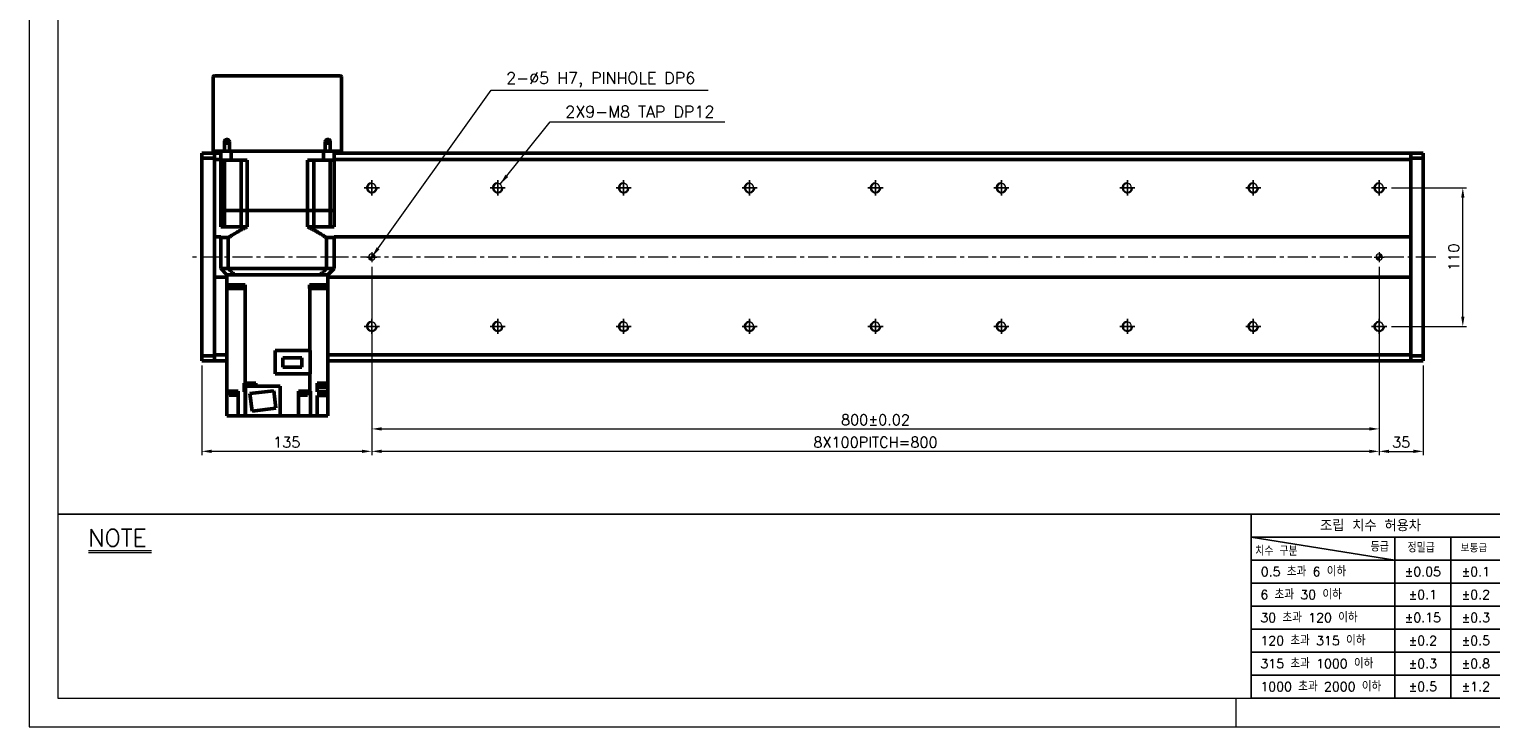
# Model space of a CAD drawing. Header units: millimetres. Extents: x 46891 to 50463, y 6223 to 9884.
# Tile 1 of 5: x 48547 to 49707, y 8529 to 9083. Entities that reach past the tile are written whole.
import ezdxf

# ---------------------------------------------------------------- set-up
doc = ezdxf.new("R2010")
doc.units = ezdxf.units.MM
doc.header["$LTSCALE"] = 0.5
doc.linetypes.add('CENTER', pattern=[50.8, 31.75, -6.35, 6.35, -6.35])
doc.layers.get('0').update_dxf_attribs({"lineweight": 20})
for name, color, linetype, lineweight in [('1', 1, 'CENTER', 13), ('4', 4, 'Continuous', 13), ('외형선(ISO)', 7, 'Continuous', 50)]:
    doc.layers.add(name, color=color, linetype=linetype, lineweight=lineweight)
for name, color, linetype in [('3', 3, 'Continuous'), ('C', 1, 'CENTER'), ('DIM', 4, 'Continuous')]:
    doc.layers.add(name, color=color, linetype=linetype)
doc.styles.add('DSR TEXT', font='romans.shx', dxfattribs={"bigfont": 'whgtxt.shx'})
doc.styles.get("Standard").update_dxf_attribs({"font": 'romans.shx', "bigfont": 'whgtxt.shx'})
doc.dimstyles.new('DSR', dxfattribs={"dimscale": 2, "dimtxt": 3, "dimasz": 3, "dimexe": 0.5, "dimexo": 0.5, "dimgap": 0.5, "dimtad": 1, "dimdsep": 46, "dimtxsty": 'Standard', "dimcen": 2.5, "dimclrd": 4, "dimclre": 4, "dimclrt": 2, "dimadec": 0, "dimazin": 2, "dimtfac": 1, "dimtmove": 0, "dimatfit": 3, "dimfxl": 0, "dimlwd": -1, "dimlwe": -1, "dimarcsym": 0})

# ---------------------------------------------------------------- blocks, each defined once
blk = doc.blocks.new('A$C13F00394')
for p, q in [((-202.34, 25.67), (-191.42, 25.67)), ((-202.34, 25.3), (-191.42, 25.3))]:
    blk.add_line(p, q)
at = {"layer": '3'}
for p, q in [((0, 32), (-207.68, 32)), ((0, 32), (202.32, 32)), ((0, 32), (0, 0)), ((0, 28), (25, 24)), ((43.43, 28), (0, 28)), ((25, 28), (25, 0)), ((34.7, 28), (34.7, 0)), ((43.43, 24), (0, 24)), ((43.43, 20), (0, 20)), ((43.43, 16), (0, 16)), ((0, 12), (129.32, 12)), ((43.43, 8), (0, 8)), ((43.43, 4), (0, 4)), ((0, 0), (202.32, 0))]:
    blk.add_line(p, q, dxfattribs=at)
at = {"color": 0, "style": 'DSR TEXT'}
for s, height, p in [('조립 치수 허용차', 2, (11.97, 29.02)), ('치수 구분', 1.5, (0.69, 24.78)), ('등급', 1.5, (20.77, 25.52)), ('정밀급', 1.5, (27.18, 25.37)), ('보통급', 1.3, (36.41, 25.38)), (' 0.5 초과 6 이하', 1.6, (0.56, 21.19)), (' 6 초과 30 이하', 1.6, (0.49, 17.19)), (' 30 초과 120 이하', 1.6, (0.49, 13.19)), (' 120 초과 315 이하', 1.6, (0.49, 9.19)), (' 315 초과 1000 이하', 1.6, (0.49, 5.19)), (' 1000 초과 2000 이하', 1.6, (0.49, 1.19))]:
    blk.add_text(s, height=height, dxfattribs=at).set_placement(p)
at = {"color": 0, "char_height": 1.6, "attachment_point": 5, "style": 'DSR TEXT'}
for s, insert in [('%%P0.05', (29.85, 22)), ('%%P0.1', (39.07, 22)), ('%%P0.1', (29.85, 18)), ('%%P0.2', (39.07, 18)), ('%%P0.15', (29.85, 14)), ('%%P0.3', (39.07, 14)), ('%%P0.2', (29.85, 10)), ('%%P0.5', (39.07, 10)), ('%%P0.3', (29.85, 6)), ('%%P0.8', (39.07, 6)), ('%%P0.5', (29.85, 2)), ('%%P1.2', (39.07, 2))]:
    blk.add_mtext(s, dxfattribs=dict(at, insert=insert))
at = {"layer": '4', "color": 0, "style": 'DSR TEXT'}
blk.add_text('NOTE', height=3, dxfattribs=at).set_placement((-202.39, 26.38))
blk = doc.blocks.new('A$C1C1952E1')
at = {"color": 1}
blk.add_lwpolyline([(0, 0), (420, 0), (420, 297), (0, 297)], close=True, dxfattribs=at)
at = {"color": 3}
blk.add_lwpolyline([(5, 5), (415, 5), (415, 292), (5, 292)], close=True, dxfattribs=at)
blk = doc.blocks.new('A$C33E56CC6')
h = blk.add_hatch()
h.set_pattern_fill('ANSI31', color=256, style=0)
h.set_pattern_definition([(45, (-7065.45672, -6508.5399), (-0.0883883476, 0.0883883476), [])])
h.paths.add_polyline_path([(4, 6.5, 0.414214), (1.5, 4), (4, 4)])
h.paths.add_polyline_path([(6.5, 4), (4, 4), (4, 1.5, 0.414214)])
blk.add_circle((4, 4), 2.5)
at = {"layer": '1'}
for p, q in [((0, 4), (8, 4)), ((4, 0), (4, 8))]:
    blk.add_line(p, q, dxfattribs=at)
blk = doc.blocks.new('tap8')
blk.add_circle((0, 0), 3.4)
at = {"layer": 'C', "color": 1, "linetype": 'CENTER'}
for p, q in [((-6, 0), (6, 0)), ((0, -6), (0, 6))]:
    blk.add_line(p, q, dxfattribs=at)
at = {"layer": 'DIM', "color": 3}
blk.add_arc((0, 0), 4, 263.8455, 189.4314, dxfattribs=at)
blk = doc.blocks.new('*D85')
at = {"color": 1, "linetype": 'ByBlock'}
for p, q in [((49628.4, 8956.9), (49688.1, 8956.9)), ((49685.1, 8854.7), (49685.1, 8949.1)), ((49628.4, 8846.9), (49688.1, 8846.9))]:
    blk.add_line(p, q, dxfattribs=at)
at = {"color": 1}
for points in [[(49683.8, 8949.1), (49686.4, 8949.1), (49685.1, 8956.9)], [(49683.8, 8854.7), (49686.4, 8854.7), (49685.1, 8846.9)]]:
    blk.add_solid(points, dxfattribs=at)
at = {"layer": 'Defpoints', "color": 0}
for p in [(49624.8, 8956.9), (49685.1, 8956.9), (49624.8, 8846.9)]:
    blk.add_point(p, dxfattribs=at)
at = {"color": 3, "insert": (49677.9, 8901.9), "char_height": 8.4, "attachment_point": 5, "rotation": 90, "style": 'DSR TEXT'}
blk.add_mtext('110', dxfattribs=at)
blk = doc.blocks.new('*D86')
at = {"color": 1, "linetype": 'ByBlock'}
for p, q in [((48818.7, 8894.3), (48818.7, 8762.5)), ((49618.7, 8894.3), (49618.7, 8762.5)), ((48826.5, 8765.5), (49610.9, 8765.5))]:
    blk.add_line(p, q, dxfattribs=at)
at = {"color": 1}
for points in [[(48826.5, 8766.8), (48826.5, 8764.2), (48818.7, 8765.5)], [(49610.9, 8766.8), (49610.9, 8764.2), (49618.7, 8765.5)]]:
    blk.add_solid(points, dxfattribs=at)
at = {"layer": 'Defpoints', "color": 0}
for p in [(48818.7, 8897.9), (49618.7, 8897.9), (49618.7, 8765.5)]:
    blk.add_point(p, dxfattribs=at)
at = {"color": 3, "insert": (49218.7, 8772.7), "char_height": 8.4, "attachment_point": 5, "style": 'DSR TEXT'}
blk.add_mtext('800%%P0.02', dxfattribs=at)
blk = doc.blocks.new('*D87')
at = {"color": 1, "linetype": 'ByBlock'}
for p, q in [((49618.7, 8837.3), (49618.7, 8744.7)), ((49653.7, 8815.8), (49653.7, 8744.7)), ((49626.5, 8747.7), (49645.9, 8747.7))]:
    blk.add_line(p, q, dxfattribs=at)
at = {"color": 1}
for points in [[(49626.5, 8749), (49626.5, 8746.4), (49618.7, 8747.7)], [(49645.9, 8749), (49645.9, 8746.4), (49653.7, 8747.7)]]:
    blk.add_solid(points, dxfattribs=at)
at = {"layer": 'Defpoints', "color": 0}
for p in [(49618.7, 8840.9), (49653.7, 8819.4), (49653.7, 8747.7)]:
    blk.add_point(p, dxfattribs=at)
at = {"color": 3, "insert": (49636.2, 8754.9), "char_height": 8.4, "attachment_point": 5, "style": 'DSR TEXT'}
blk.add_mtext('35', dxfattribs=at)
blk = doc.blocks.new('*D88')
at = {"color": 1, "linetype": 'ByBlock'}
for p, q in [((48818.7, 8837.3), (48818.7, 8744.7)), ((49618.7, 8837.3), (49618.7, 8744.7)), ((49610.9, 8747.7), (48826.5, 8747.7))]:
    blk.add_line(p, q, dxfattribs=at)
at = {"color": 1}
for points in [[(48826.5, 8749), (48826.5, 8746.4), (48818.7, 8747.7)], [(49610.9, 8749), (49610.9, 8746.4), (49618.7, 8747.7)]]:
    blk.add_solid(points, dxfattribs=at)
at = {"layer": 'Defpoints', "color": 0}
for p in [(48818.7, 8840.9), (49618.7, 8840.9), (48818.7, 8747.7)]:
    blk.add_point(p, dxfattribs=at)
at = {"color": 3, "insert": (49218.7, 8754.9), "char_height": 8.4, "attachment_point": 5, "style": 'DSR TEXT'}
blk.add_mtext('8X100PITCH=800', dxfattribs=at)
blk = doc.blocks.new('*D89')
at = {"color": 1, "linetype": 'ByBlock'}
for p, q in [((48818.7, 8837.3), (48818.7, 8744.7)), ((48683.7, 8815.8), (48683.7, 8744.7)), ((48810.9, 8747.7), (48691.5, 8747.7))]:
    blk.add_line(p, q, dxfattribs=at)
at = {"color": 1}
for points in [[(48691.5, 8749), (48691.5, 8746.4), (48683.7, 8747.7)], [(48810.9, 8749), (48810.9, 8746.4), (48818.7, 8747.7)]]:
    blk.add_solid(points, dxfattribs=at)
at = {"layer": 'Defpoints', "color": 0}
for p in [(48818.7, 8840.9), (48683.7, 8819.4), (48683.7, 8747.7)]:
    blk.add_point(p, dxfattribs=at)
at = {"color": 3, "insert": (48751.2, 8754.9), "char_height": 8.4, "attachment_point": 5, "style": 'DSR TEXT'}
blk.add_mtext('135', dxfattribs=at)

msp = doc.modelspace()

# ---------------------------------------------------------------- linework, layer by layer
at = {"color": 1}
msp.add_line((49504.90132, 8551.81052), (49504.90132, 8528.99552), dxfattribs=at)
at = {"layer": '1'}
msp.add_line((49663.71073, 8901.94104), (48673.71073, 8901.94104), dxfattribs=at)
at = {"layer": '3'}
msp.add_line((49517.14175, 8551.81052), (50440.31632, 8551.81052), dxfattribs=at)
at = {"layer": '외형선(ISO)'}
for p, q in [((48692.71073, 8985.94104), (48692.71073, 9044.94104)), ((48693.71073, 9045.94104), (48793.71073, 9045.94104)), ((48794.71073, 9044.94104), (48794.71073, 8985.94104)), ((48683.71073, 8983.56236), (48683.71073, 8984.44104)), ((48693.71073, 8984.44104), (48683.71073, 8984.44104)), ((48683.71073, 8983.56236), (48683.71073, 8980.44104)), ((48692.71073, 8985.94104), (48693.71073, 8985.94104)), ((48693.71073, 8985.94104), (48693.71073, 8984.44104)), ((48693.71073, 8985.94104), (48701.71073, 8985.94104)), ((48693.71073, 8983.56236), (48693.71073, 8984.44104)), ((48693.71073, 8984.44104), (48698.71073, 8984.44104)), ((48693.71073, 8984.44104), (48693.71073, 8983.56236)), ((48693.71073, 8983.56236), (48693.71073, 8979.44104)), ((48693.71073, 8980.44104), (48693.71073, 8983.56236)), ((48698.71073, 8985.94104), (48698.71073, 8978.94104)), ((48701.71073, 8993.44104), (48701.71073, 8985.94104)), ((48701.71073, 8985.94104), (48705.71073, 8985.94104)), ((48705.71073, 8985.94104), (48705.71073, 8993.44104)), ((48705.71073, 8985.94104), (48781.71073, 8985.94104)), ((48707.11838, 8985.94104), (48707.11838, 8978.94104)), ((48780.30308, 8985.94104), (48780.30308, 8978.94104)), ((48781.71073, 8993.44104), (48781.71073, 8985.94104)), ((48781.71073, 8985.94104), (48785.71073, 8985.94104)), ((48785.71073, 8985.94104), (48785.71073, 8993.44104)), ((48785.71073, 8985.94104), (48793.71073, 8985.94104)), ((48788.71073, 8985.94104), (48788.71073, 8978.94104)), ((48788.71073, 8984.44104), (49643.71073, 8984.44104)), ((48793.71073, 8985.94104), (48793.71073, 8984.44104)), ((48793.71073, 8985.94104), (48794.71073, 8985.94104)), ((49643.71073, 8984.44104), (49643.71073, 8983.56236)), ((49643.71073, 8984.44104), (49653.71073, 8984.44104)), ((49643.71073, 8983.56236), (49643.71073, 8984.44104)), ((49643.71073, 8979.44104), (49643.71073, 8983.56236)), ((49643.71073, 8983.56236), (49643.71073, 8980.44104)), ((49653.71073, 8984.44104), (49653.71073, 8983.56236)), ((49653.71073, 8980.44104), (49653.71073, 8983.56236)), ((48693.71073, 8980.44104), (48683.71073, 8980.44104)), ((48683.71073, 8980.44104), (48683.71073, 8823.44104)), ((48693.71073, 8979.44104), (48693.71073, 8917.94104)), ((48698.71073, 8979.44104), (48693.71073, 8979.44104)), ((48707.11838, 8978.94104), (48698.71073, 8978.94104)), ((48698.71073, 8938.94104), (48698.71073, 8978.94104)), ((48701.65851, 8978.94104), (48701.65851, 8938.94104)), ((48707.11838, 8978.94104), (48719.71073, 8978.94104)), ((48714.85573, 8978.94104), (48714.85573, 8938.94104)), ((48719.71073, 8938.94104), (48719.71073, 8978.94104)), ((48767.71073, 8978.94104), (48780.30308, 8978.94104)), ((48767.71073, 8938.94104), (48767.71073, 8978.94104)), ((48772.56573, 8978.94104), (48772.56573, 8938.94104)), ((48788.71073, 8978.94104), (48780.30308, 8978.94104)), ((48785.76295, 8978.94104), (48785.76295, 8938.94104)), ((49643.71073, 8979.44104), (48788.71073, 8979.44104)), ((48788.71073, 8938.94104), (48788.71073, 8978.94104)), ((49653.71073, 8980.44104), (49643.71073, 8980.44104)), ((49643.71073, 8917.94104), (49643.71073, 8979.44104)), ((49653.71073, 8823.44104), (49653.71073, 8980.44104)), ((48698.71073, 8938.94104), (48701.65851, 8938.94104)), ((48701.65851, 8938.94104), (48698.71073, 8938.94104)), ((48698.71073, 8938.94104), (48698.71073, 8925.94104)), ((48701.65851, 8938.94104), (48708.35573, 8938.94104)), ((48701.65851, 8938.94104), (48708.35573, 8938.94104)), ((48701.65851, 8938.94104), (48701.65851, 8925.94104)), ((48708.35573, 8938.94104), (48714.85573, 8938.94104)), ((48708.35573, 8938.94104), (48714.85573, 8938.94104)), ((48714.85573, 8938.94104), (48719.71073, 8938.94104)), ((48719.71073, 8938.94104), (48714.85573, 8938.94104)), ((48714.85573, 8938.94104), (48714.85573, 8925.94104)), ((48719.71073, 8938.94104), (48767.71073, 8938.94104)), ((48719.71073, 8938.94104), (48767.71073, 8938.94104)), ((48719.71073, 8938.94104), (48719.71073, 8925.94104)), ((48767.71073, 8938.94104), (48772.56573, 8938.94104)), ((48772.56573, 8938.94104), (48767.71073, 8938.94104)), ((48767.71073, 8938.94104), (48767.71073, 8925.94104)), ((48772.56573, 8938.94104), (48779.06573, 8938.94104)), ((48772.56573, 8938.94104), (48779.06573, 8938.94104)), ((48772.56573, 8938.94104), (48772.56573, 8925.94104)), ((48779.06573, 8938.94104), (48785.76295, 8938.94104)), ((48779.06573, 8938.94104), (48785.76295, 8938.94104)), ((48785.76295, 8938.94104), (48788.71073, 8938.94104)), ((48788.71073, 8938.94104), (48785.76295, 8938.94104)), ((48785.76295, 8938.94104), (48785.76295, 8925.94104)), ((48788.71073, 8938.94104), (48788.71073, 8925.94104)), ((48701.65851, 8925.94104), (48698.71073, 8925.94104)), ((48701.65851, 8925.94104), (48714.85573, 8925.94104)), ((48719.71073, 8925.94104), (48714.85573, 8925.94104)), ((48772.56573, 8925.94104), (48767.71073, 8925.94104)), ((48785.76295, 8925.94104), (48772.56573, 8925.94104)), ((48788.71073, 8925.94104), (48785.76295, 8925.94104)), ((48693.71073, 8917.94104), (48693.71073, 8917.08749)), ((48693.71073, 8917.94104), (48698.71073, 8917.94104)), ((48693.71073, 8917.08749), (48693.71073, 8916.73394)), ((48693.71073, 8916.73394), (48693.71073, 8887.14815)), ((48693.71073, 8887.14815), (48693.71073, 8916.73394)), ((48704.70813, 8917.39104), (48698.71073, 8917.39104)), ((48698.71073, 8917.39104), (48698.71073, 8892.94104)), ((48704.70813, 8917.39104), (48704.70813, 8892.94104)), ((48788.71073, 8917.39104), (48782.71332, 8917.39104)), ((48782.71332, 8917.39104), (48782.71332, 8892.94104)), ((48788.71073, 8917.94104), (49643.71073, 8917.94104)), ((48788.71073, 8917.39104), (48788.71073, 8892.94104)), ((49643.71073, 8917.08749), (49643.71073, 8917.94104)), ((49643.71073, 8916.73394), (49643.71073, 8917.08749)), ((49643.71073, 8887.14815), (49643.71073, 8916.73394)), ((49643.71073, 8916.73394), (49643.71073, 8887.14815)), ((48698.71073, 8892.94104), (48703.71073, 8887.94104)), ((48698.71073, 8892.94104), (48704.70813, 8892.94104)), ((48704.70813, 8892.94104), (48782.71332, 8892.94104)), ((48782.71332, 8892.94104), (48788.71073, 8892.94104)), ((48783.71073, 8887.94104), (48788.71073, 8892.94104)), ((48693.71073, 8887.14815), (48693.71073, 8886.7946)), ((48693.71073, 8886.7946), (48693.71073, 8885.94104)), ((48693.71073, 8885.94104), (48693.71073, 8824.44104)), ((48703.71073, 8885.94104), (48693.71073, 8885.94104)), ((48703.71073, 8879.94104), (48703.71073, 8887.94104)), ((48703.79882, 8887.94104), (48703.71073, 8887.94104)), ((48703.71073, 8879.94104), (48710.71073, 8879.94104)), ((48703.71073, 8879.94104), (48703.71073, 8876.94104)), ((48709.6037, 8887.94104), (48703.79882, 8887.94104)), ((48708.84645, 8879.94104), (48708.84645, 8876.94104)), ((48709.70705, 8887.94104), (48709.6037, 8887.94104)), ((48709.70705, 8887.94104), (48777.7144, 8887.94104)), ((48710.71073, 8887.94104), (48776.71073, 8887.94104)), ((48718.05316, 8879.94104), (48710.71073, 8879.94104)), ((48717.63385, 8876.94104), (48717.63385, 8879.94104)), ((48718.05316, 8879.94104), (48718.05316, 8876.94104)), ((48776.71073, 8879.94104), (48769.3683, 8879.94104)), ((48769.3683, 8879.94104), (48769.3683, 8876.94104)), ((48769.78761, 8876.94104), (48769.78761, 8879.94104)), ((48776.71073, 8879.94104), (48783.71073, 8879.94104)), ((48777.7144, 8887.94104), (48777.81776, 8887.94104)), ((48783.62264, 8887.94104), (48777.81776, 8887.94104)), ((48778.57501, 8876.94104), (48778.57501, 8879.94104)), ((48783.62264, 8887.94104), (48783.71073, 8887.94104)), ((48783.71073, 8879.94104), (48783.71073, 8887.94104)), ((49643.71073, 8885.94104), (48783.71073, 8885.94104)), ((48783.71073, 8876.94104), (48783.71073, 8879.94104)), ((49643.71073, 8886.7946), (49643.71073, 8887.14815)), ((49643.71073, 8885.94104), (49643.71073, 8886.7946)), ((49643.71073, 8824.44104), (49643.71073, 8885.94104)), ((48712.26688, 8876.94104), (48703.71073, 8876.94104)), ((48703.71073, 8876.94104), (48703.71073, 8795.44104)), ((48712.26688, 8876.94104), (48717.37806, 8876.94104)), ((48718.04454, 8876.94104), (48717.37806, 8876.94104)), ((48718.05316, 8876.94104), (48718.04454, 8876.94104)), ((48718.04454, 8801.94104), (48718.04454, 8876.94104)), ((48769.37692, 8876.94104), (48769.3683, 8876.94104)), ((48770.0434, 8876.94104), (48769.37692, 8876.94104)), ((48769.37692, 8827.84104), (48769.37692, 8876.94104)), ((48770.0434, 8876.94104), (48775.15457, 8876.94104)), ((48783.71073, 8876.94104), (48775.15457, 8876.94104)), ((48783.71073, 8801.94104), (48783.71073, 8876.94104)), ((48683.71073, 8823.44104), (48693.71073, 8823.44104)), ((48683.71073, 8823.44104), (48683.71073, 8820.31972)), ((48693.71073, 8824.44104), (48693.71073, 8820.31972)), ((48693.71073, 8824.44104), (48703.71073, 8824.44104)), ((48693.71073, 8820.31972), (48693.71073, 8823.44104)), ((48741.91073, 8827.84104), (48769.71073, 8827.84104)), ((48741.91073, 8827.84104), (48741.91073, 8809.29104)), ((48763.26073, 8822.06604), (48748.16073, 8822.06604)), ((48748.16073, 8822.06604), (48748.16073, 8814.61604)), ((48763.26073, 8814.61604), (48763.26073, 8822.06604)), ((48769.71073, 8827.84104), (48769.71073, 8809.29104)), ((48783.71073, 8824.44104), (49643.71073, 8824.44104)), ((49643.71073, 8820.31972), (49643.71073, 8824.44104)), ((49643.71073, 8823.44104), (49653.71073, 8823.44104)), ((49643.71073, 8823.44104), (49643.71073, 8820.31972)), ((49653.71073, 8820.31972), (49653.71073, 8823.44104)), ((48683.71073, 8819.44104), (48683.71073, 8820.31972)), ((48693.71073, 8819.44104), (48683.71073, 8819.44104)), ((48693.71073, 8819.44104), (48693.71073, 8820.31972)), ((48693.71073, 8820.31972), (48693.71073, 8819.44104)), ((48693.71073, 8819.44104), (48703.71073, 8819.44104)), ((48741.91073, 8809.29104), (48769.71073, 8809.29104)), ((48748.16073, 8814.61604), (48763.26073, 8814.61604)), ((48769.37692, 8809.29104), (48769.37692, 8795.44104)), ((48783.71073, 8819.44104), (49643.71073, 8819.44104)), ((49643.71073, 8820.31972), (49643.71073, 8819.44104)), ((49643.71073, 8819.44104), (49643.71073, 8820.31972)), ((49643.71073, 8819.44104), (49653.71073, 8819.44104)), ((49653.71073, 8820.31972), (49653.71073, 8819.44104)), ((48703.71073, 8801.94104), (48703.49083, 8801.94104)), ((48703.49083, 8801.94104), (48703.49083, 8800.94104)), ((48703.49083, 8800.94104), (48703.71073, 8800.94104)), ((48717.3861, 8801.94104), (48718.04454, 8801.94104)), ((48717.3861, 8799.94104), (48717.3861, 8801.94104)), ((48717.38878, 8799.94104), (48717.3861, 8799.94104)), ((48717.38878, 8799.94104), (48717.38878, 8794.94104)), ((48718.50011, 8799.94104), (48717.38878, 8799.94104)), ((48718.04454, 8801.94104), (48720.72619, 8801.94104)), ((48718.20011, 8801.94104), (48718.20011, 8800.94104)), ((48718.20011, 8800.94104), (48725.80011, 8800.94104)), ((48718.50011, 8800.94104), (48718.50011, 8798.34104)), ((48718.50011, 8798.34104), (48718.51073, 8798.34104)), ((48745.91073, 8799.44104), (48718.51073, 8799.44104)), ((48718.51073, 8799.44104), (48718.51073, 8775.94104)), ((48723.27403, 8801.94104), (48720.72619, 8801.94104)), ((48723.27403, 8801.94104), (48726.51215, 8801.94104)), ((48725.50011, 8800.94104), (48725.50011, 8799.44104)), ((48725.50011, 8799.94104), (48726.51073, 8799.94104)), ((48725.80011, 8801.94104), (48725.80011, 8800.94104)), ((48726.51073, 8799.44104), (48726.51073, 8799.94104)), ((48726.51215, 8799.94104), (48726.51073, 8799.94104)), ((48726.51215, 8799.94104), (48726.51215, 8801.94104)), ((48745.91073, 8775.94104), (48745.91073, 8799.44104)), ((48775.27167, 8801.94104), (48783.71073, 8801.94104)), ((48775.27167, 8799.94104), (48775.27167, 8801.94104)), ((48775.31073, 8799.94104), (48775.27167, 8799.94104)), ((48775.31073, 8794.94104), (48775.31073, 8799.94104)), ((48775.31073, 8799.94104), (48776.63063, 8799.94104)), ((48776.33063, 8801.94104), (48776.33063, 8800.94104)), ((48776.33063, 8800.94104), (48783.93063, 8800.94104)), ((48776.63063, 8800.94104), (48776.63063, 8798.34104)), ((48776.63063, 8798.34104), (48783.63063, 8798.34104)), ((48783.63063, 8800.94104), (48783.63063, 8798.34104)), ((48783.71073, 8799.94104), (48783.63063, 8799.94104)), ((48783.93063, 8801.94104), (48783.71073, 8801.94104)), ((48783.71073, 8799.94104), (48783.71073, 8800.94104)), ((48783.71073, 8794.94104), (48783.71073, 8799.94104)), ((48783.93063, 8801.94104), (48783.93063, 8800.94104)), ((48703.71073, 8795.44104), (48712.26688, 8795.44104)), ((48703.71073, 8795.44104), (48703.71073, 8775.94104)), ((48705.14979, 8794.94104), (48705.14979, 8795.44104)), ((48705.14979, 8794.94104), (48711.14979, 8794.94104)), ((48705.19979, 8794.24104), (48705.19979, 8794.94104)), ((48705.19979, 8794.24104), (48711.09979, 8794.24104)), ((48705.39979, 8792.24104), (48705.39979, 8794.24104)), ((48705.39979, 8792.24104), (48710.89979, 8792.24104)), ((48710.89979, 8792.24104), (48710.89979, 8794.24104)), ((48711.09979, 8794.24104), (48711.09979, 8794.94104)), ((48711.14979, 8794.94104), (48711.14979, 8795.44104)), ((48712.61073, 8795.44104), (48712.26688, 8795.44104)), ((48712.61073, 8795.44104), (48712.61073, 8775.94104)), ((48718.04454, 8794.94104), (48717.38878, 8794.94104)), ((48718.04454, 8775.94104), (48718.04454, 8794.94104)), ((48718.04454, 8794.94104), (48718.51073, 8794.94104)), ((48740.78683, 8795.84662), (48721.92845, 8793.53111)), ((48721.92845, 8793.53111), (48723.63463, 8779.63546)), ((48742.493, 8781.95098), (48740.78683, 8795.84662)), ((48760.41073, 8795.44104), (48769.37692, 8795.44104)), ((48760.41073, 8775.94104), (48760.41073, 8795.44104)), ((48761.9093, 8794.94104), (48761.9093, 8795.44104)), ((48761.9093, 8794.94104), (48767.9093, 8794.94104)), ((48761.9593, 8794.24104), (48761.9593, 8794.94104)), ((48761.9593, 8794.24104), (48767.8593, 8794.24104)), ((48762.1593, 8792.24104), (48762.1593, 8794.24104)), ((48762.1593, 8792.24104), (48767.6593, 8792.24104)), ((48767.6593, 8792.24104), (48767.6593, 8794.24104)), ((48767.8593, 8794.24104), (48767.8593, 8794.94104)), ((48767.9093, 8794.94104), (48767.9093, 8795.44104)), ((48769.37692, 8795.44104), (48770.0434, 8795.44104)), ((48770.07784, 8795.44104), (48770.0434, 8795.44104)), ((48770.07784, 8775.94104), (48770.07784, 8795.44104)), ((48783.71073, 8794.94104), (48775.31073, 8794.94104)), ((48775.31073, 8791.94104), (48783.71073, 8791.94104)), ((48775.31073, 8791.94104), (48775.31073, 8775.94104)), ((48783.71073, 8794.94104), (48783.71073, 8791.94104)), ((48783.71073, 8791.94104), (48783.71073, 8775.94104)), ((48703.71073, 8775.94104), (48708.11073, 8775.94104)), ((48712.61073, 8775.94104), (48708.11073, 8775.94104)), ((48717.37806, 8775.94104), (48712.61073, 8775.94104)), ((48717.37806, 8775.94104), (48718.04454, 8775.94104)), ((48718.51073, 8775.94104), (48718.04454, 8775.94104)), ((48718.51073, 8775.94104), (48745.91073, 8775.94104)), ((48723.63463, 8779.63546), (48742.493, 8781.95098)), ((48760.41073, 8775.94104), (48745.91073, 8775.94104)), ((48764.91073, 8775.94104), (48760.41073, 8775.94104)), ((48764.91073, 8775.94104), (48770.07784, 8775.94104)), ((48775.15457, 8775.94104), (48770.07784, 8775.94104)), ((48775.15457, 8775.94104), (48775.31073, 8775.94104)), ((48779.31073, 8775.94104), (48775.31073, 8775.94104)), ((48779.31073, 8775.94104), (48783.71073, 8775.94104))]:
    msp.add_line(p, q, dxfattribs=at)
for centre in [(48703.71073, 8993.44104), (48783.71073, 8993.44104)]:
    msp.add_circle(centre, 1.2295, dxfattribs=at)
for centre, radius, start, end in [((48693.71073, 9044.94104), 1, 90, 180), ((48793.71073, 9044.94104), 1, 0, 90), ((48703.71073, 8993.44104), 2, 0, 180), ((48783.71073, 8993.44104), 2, 0, 180)]:
    msp.add_arc(centre, radius, start, end, dxfattribs=at)
for points, weights in [([(48704.70813, 8917.39104), (48712.78959, 8922.68403), (48719.71073, 8925.94104)], [1.24342419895, 1.30973118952, 1.35416666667]), ([(48767.71073, 8925.94104), (48774.63187, 8922.68403), (48782.71332, 8917.39104)], [1.35416666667, 1.30973118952, 1.24342419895])]:
    msp.add_rational_spline(points, weights, degree=2, dxfattribs=at)
for points in [[(48709.70705, 8887.94104), (48709.16461, 8888.48314), (48708.07109, 8889.57632), (48706.40469, 8891.24312), (48705.27654, 8892.3721), (48704.70813, 8892.94104)], [(48782.71332, 8892.94104), (48782.14464, 8892.37182), (48781.01612, 8891.24247), (48779.34973, 8889.57568), (48778.25657, 8888.48287), (48777.7144, 8887.94104)]]:
    msp.add_open_spline(points, degree=3, dxfattribs=at)

# ---------------------------------------------------------------- block references
at = {"xscale": 4.563000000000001, "yscale": 4.563000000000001, "zscale": 4.563000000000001}
for name, p in [('A$C1C1952E1', (48546.67132, 8528.99552)), ('A$C13F00394', (49517.14175, 8551.81052))]:
    msp.add_blockref(name, p, dxfattribs=at)
at = {"xscale": -1}
for name, p, rotation in [('tap8', (48818.71073, 8956.94104), 90), ('tap8', (48918.71073, 8956.94104), 90), ('tap8', (49018.71073, 8956.94104), 90), ('tap8', (49118.71073, 8956.94104), 90), ('tap8', (49218.71073, 8956.94104), 90), ('tap8', (49318.71073, 8956.94104), 90), ('tap8', (49418.71073, 8956.94104), 90), ('tap8', (49518.71073, 8956.94104), 90), ('tap8', (49618.71073, 8956.94104), 90), ('A$C33E56CC6', (48814.71073, 8905.94104), 180), ('A$C33E56CC6', (49614.71073, 8905.94104), 180), ('tap8', (48818.71073, 8846.94104), 90), ('tap8', (48918.71073, 8846.94104), 90), ('tap8', (49018.71073, 8846.94104), 90), ('tap8', (49118.71073, 8846.94104), 90), ('tap8', (49218.71073, 8846.94104), 90), ('tap8', (49318.71073, 8846.94104), 90), ('tap8', (49418.71073, 8846.94104), 90), ('tap8', (49518.71073, 8846.94104), 90), ('tap8', (49618.71073, 8846.94104), 90)]:
    msp.add_blockref(name, p, dxfattribs=dict(at, rotation=rotation))

# ---------------------------------------------------------------- texts
at = {"color": 3, "char_height": 9.24, "attachment_point": 1, "style": 'DSR TEXT'}
for s, insert in [('2-%%C5 H7, PINHOLE DP6', (48925.48939, 9048.7376)), ('2X9-M8 TAP DP12', (48972.32804, 9021.96296))]:
    msp.add_mtext(s, dxfattribs=dict(at, insert=insert))

# ---------------------------------------------------------------- dimensions: what is measured, and where the dimension line sits
dim = msp.add_linear_dim(base=(49685.1497, 8956.94104), p1=(49624.7577, 8846.94104), p2=(49624.7577, 8956.94104), angle=270, dimstyle='DSR', override={"dimscale": 3, "dimtxt": 2.8, "dimasz": 2.600136, "dimexe": 1, "dimexo": 1.2, "dimgap": 1, "dimdec": 4, "dimtxsty": 'DSR TEXT', "dimclrd": 1, "dimclre": 1, "dimclrt": 3, "dimtdec": 4, "dimtix": 1})
dim.commit()
dim.dimension.update_dxf_attribs({"geometry": '*D85', "text_midpoint": (49677.9497, 8901.94104)})
for base, p1, p2, text, picture, middle in [((49618.71073, 8765.52045), (48818.71073, 8897.94104), (49618.71073, 8897.94104), '<>%%P0.02', '*D86', (49218.71073, 8772.72045)), ((48818.71073, 8747.70472), (49618.71073, 8840.89407), (48818.71073, 8840.89407), '8X100PITCH=<>', '*D88', (49218.71073, 8754.90472))]:
    dim = msp.add_linear_dim(base=base, p1=p1, p2=p2, text=text, dimstyle='DSR', override={"dimscale": 3, "dimtxt": 2.8, "dimasz": 2.600136, "dimexe": 1, "dimexo": 1.2, "dimgap": 1, "dimdec": 4, "dimtxsty": 'DSR TEXT', "dimclrd": 1, "dimclre": 1, "dimclrt": 3, "dimtdec": 4, "dimtix": 1})
    dim.commit()
    dim.dimension.update_dxf_attribs({"geometry": picture, "text_midpoint": middle})
for base, p1, p2, picture, middle in [((48683.71073, 8747.70472), (48818.71073, 8840.89407), (48683.71073, 8819.44104), '*D89', (48751.21073, 8754.90472)), ((49653.71073, 8747.70472), (49618.71073, 8840.89407), (49653.71073, 8819.44104), '*D87', (49636.21073, 8754.90472))]:
    dim = msp.add_linear_dim(base=base, p1=p1, p2=p2, dimstyle='DSR', override={"dimscale": 3, "dimtxt": 2.8, "dimasz": 2.600136, "dimexe": 1, "dimexo": 1.2, "dimgap": 1, "dimdec": 4, "dimtxsty": 'DSR TEXT', "dimclrd": 1, "dimclre": 1, "dimclrt": 3, "dimtdec": 4, "dimtix": 1})
    dim.commit()
    dim.dimension.update_dxf_attribs({"geometry": picture, "text_midpoint": middle})

# ---------------------------------------------------------------- leaders
at = {"annotation_type": 0, "has_hookline": 1, "hookline_direction": 0}
for points, text_width in [([(48818.71073, 8901.94104), (48913.60894, 9034.4376), (48922.18939, 9034.4376)], 160.4625), ([(48920.57539, 8959.78411), (48960.44759, 9009.42296), (48969.02804, 9009.42296)], 126.775)]:
    msp.add_leader(points, dimstyle='DSR', override={"dimscale": 3.3, "dimtxt": 2.8, "dimasz": 2.600136, "dimexe": 1, "dimexo": 1.2, "dimgap": 1, "dimdec": 4, "dimtxsty": 'DSR TEXT', "dimclrd": 1, "dimclre": 1, "dimclrt": 3, "dimtdec": 4, "dimtix": 1}, dxfattribs=dict(at, text_width=text_width))

doc.saveas('drawing.dxf')
